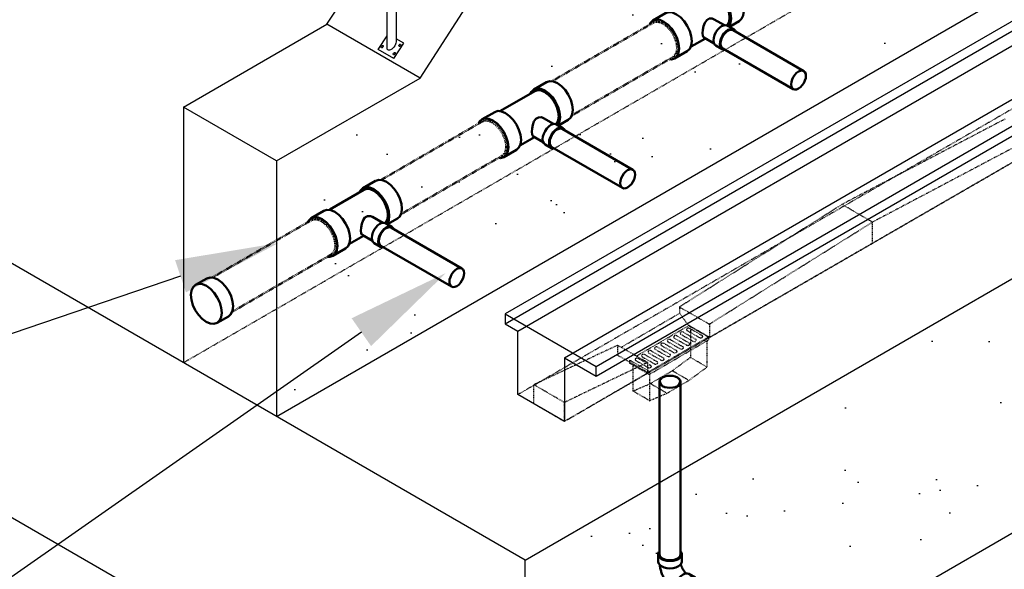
# Model space of a CAD drawing. Header units: inches. Extents: x -17970 to 20481, y 167 to 1796.
# Tile 12 of 29: x 1116 to 1281, y 651 to 743. Entities that reach past the tile are written whole.
import ezdxf
from ezdxf import colors
from ezdxf.entities.mleader import LeaderData, LeaderLine
from ezdxf.math import Vec2, Vec3

# ---------------------------------------------------------------- set-up
doc = ezdxf.new("R2010")
doc.units = ezdxf.units.IN
doc.header["$LTSCALE"] = 0.4
doc.header["$MEASUREMENT"] = 0
for name, pattern in [('Dash - 1_16_', [0.1875, 0.125, -0.0625]), ('Dot 1_32_', [0.03125, 0, -0.03125]), ('HIDDEN2', [0.1875, 0.125, -0.0625])]:
    doc.linetypes.add(name, pattern=pattern)
for name, color, linetype in [('G-ANNO-TTLB', 7, 'Continuous'), ('M-DETL-LIGHT', 1, 'Continuous'), ('P-PIPE', 3, 'Continuous'), ('S-ANNO-DIMS', 1, 'Continuous')]:
    doc.layers.add(name, color=color, linetype=linetype)
doc.layers.add('M-SECT-PATT', color=9, linetype='Continuous', lineweight=18, true_color=0x808080)
doc.styles.add('Annotative', font='romans.shx', dxfattribs={"width": 0.8, "height": 0.125})

# ---------------------------------------------------------------- blocks, each defined once
blk = doc.blocks.new('Plumbing_Joints_Spears_DWV_Tee_Reducing_Vent-Tee - P442-V27-DRAINAGE ISOMETRIC')
at = {"layer": 'P-PIPE', "color": 90, "lineweight": 50}
for p, q in [((2302.18, -613.9), (2300.05, -612.67)), ((2307.73, -617.49), (2302.01, -614.18)), ((2310.84, -618.9), (2308.72, -617.68)), ((2296.41, -618.99), (2298.05, -619.94)), ((2300.58, -618.69), (2298.87, -619.67)), ((2298.38, -619.75), (2297.32, -620.36)), ((2300.6, -622.71), (2302.33, -621.72)), ((2302.06, -621.87), (2304.42, -623.23)), ((2299.24, -623.7), (2300.3, -623.09)), ((2305.08, -623.99), (2307.2, -625.22))]:
    blk.add_line(p, q, dxfattribs=at)
for points in [[(2295.65, -617.32, 0), (2295.74, -616.5, 0), (2296, -615.63, 0), (2296.41, -614.78, 0), (2296.94, -614, 0), (2297.56, -613.34, 0), (2298.23, -612.85, 0), (2298.9, -612.57, 0), (2299.52, -612.51, 0), (2300.04, -612.67, 0)], [(2302.72, -614.56, 0), (2302.59, -614.28, 0), (2302.18, -613.9, 0), (2301.64, -613.73, 0), (2301.02, -613.79, 0), (2300.35, -614.08, 0), (2299.68, -614.56, 0), (2299.06, -615.22, 0), (2298.53, -616, 0), (2298.12, -616.86, 0), (2297.86, -617.72, 0), (2297.77, -618.54, 0)], [(2298.01, -618.41, 0), (2298.09, -617.66, 0), (2298.32, -616.87, 0), (2298.69, -616.1, 0), (2299.18, -615.39, 0), (2299.75, -614.79, 0), (2300.35, -614.35, 0), (2300.96, -614.09, 0), (2301.52, -614.03, 0), (2302.01, -614.18, 0)], [(2296.41, -618.99, 0), (2296, -618.61, 0), (2295.74, -618.04, 0), (2295.65, -617.32, 0)], [(2304.32, -622.32, 0), (2304.41, -621.5, 0), (2304.67, -620.64, 0), (2305.08, -619.78, 0), (2305.61, -619, 0), (2306.23, -618.35, 0), (2306.9, -617.86, 0), (2307.57, -617.57, 0), (2308.19, -617.51, 0), (2308.72, -617.68, 0)], [(2297.77, -618.54, 0), (2297.86, -619.26, 0), (2298.14, -619.89, 0)], [(2298.41, -619.74, 0), (2298.32, -619.58, 0), (2298.09, -619.06, 0), (2298.01, -618.41, 0)], [(2300.58, -618.69, 0), (2300.92, -618.56, 0), (2301.4, -618.57, 0), (2301.84, -618.82, 0), (2302.16, -619.27, 0), (2302.37, -619.84, 0), (2302.48, -620.45, 0), (2302.52, -621.01, 0)], [(2311.37, -619.54, 0), (2311.25, -619.28, 0), (2310.84, -618.9, 0), (2310.31, -618.74, 0), (2309.69, -618.8, 0), (2309.02, -619.08, 0), (2308.35, -619.57, 0), (2307.73, -620.23, 0), (2307.2, -621.01, 0), (2306.79, -621.86, 0), (2306.53, -622.73, 0), (2306.44, -623.55, 0)], [(2299.64, -622.82, 0), (2299.6, -622.38, 0), (2299.46, -621.93, 0), (2299.24, -621.48, 0), (2298.96, -621.06, 0), (2298.63, -620.72, 0), (2298.28, -620.46, 0), (2297.93, -620.31, 0), (2297.6, -620.28, 0), (2297.32, -620.36, 0), (2297.1, -620.57, 0), (2297.02, -620.74, 0)], [(2298.38, -619.75, 0), (2298.66, -619.67, 0), (2298.99, -619.7, 0), (2299.34, -619.85, 0), (2299.69, -620.1, 0), (2300.02, -620.45, 0), (2300.3, -620.86, 0), (2300.52, -621.31, 0), (2300.66, -621.77, 0), (2300.7, -622.21, 0)], [(2300.7, -622.21, 0), (2300.66, -622.59, 0), (2300.52, -622.89, 0), (2300.3, -623.09, 0)], [(2302.52, -621.01, 0), (2302.48, -621.44, 0), (2302.37, -621.69, 0), (2302.33, -621.72, 0)], [(2305.08, -623.99, 0), (2304.67, -623.61, 0), (2304.41, -623.04, 0), (2304.32, -622.32, 0)], [(2298.72, -623.76, 0), (2298.96, -623.79, 0), (2299.24, -623.7, 0), (2299.46, -623.5, 0), (2299.6, -623.2, 0), (2299.64, -622.82, 0)], [(2306.44, -623.55, 0), (2306.53, -624.27, 0), (2306.79, -624.84, 0), (2307.2, -625.22, 0), (2307.73, -625.38, 0), (2307.98, -625.36, 0)]]:
    blk.add_polyline3d(points, dxfattribs=at)
blk = doc.blocks.new('Bend - PVC - Sch 40 - DWV_USACE - Standard-V30-DRAINAGE ISOMETRIC')
at = {"layer": 'P-PIPE', "color": 90, "lineweight": 50}
for p, q in [((1286.15, -165.68), (1286.15, -166.91)), ((1290.11, -166.91), (1290.11, -165.68)), ((1284.96, -168.98), (1283.9, -169.6)), ((1285.91, -173.01), (1286.97, -172.39))]:
    blk.add_line(p, q, dxfattribs=at)
for points in [[(1286.3, -165.28, 0), (1286.22, -165.38, 0), (1286.15, -165.68, 0), (1286.22, -165.98, 0), (1286.42, -166.25, 0), (1286.73, -166.49, 0)], [(1286.73, -166.49, 0), (1287.14, -166.67, 0), (1287.62, -166.78, 0), (1288.13, -166.82, 0), (1288.64, -166.78, 0), (1289.12, -166.67, 0), (1289.53, -166.49, 0), (1289.85, -166.25, 0), (1290.04, -165.98, 0), (1290.11, -165.68, 0), (1290.04, -165.38, 0), (1289.97, -165.28, 0)], [(1286.32, -167.35, 0), (1286.3, -167.41, 0), (1286.28, -167.48, 0), (1286.26, -167.55, 0), (1286.24, -167.63, 0), (1286.21, -167.7, 0), (1286.18, -167.77, 0), (1286.15, -167.85, 0), (1286.12, -167.92, 0), (1286.08, -167.99, 0), (1286.04, -168.07, 0), (1286, -168.14, 0), (1285.96, -168.21, 0), (1285.92, -168.28, 0), (1285.87, -168.35, 0), (1285.83, -168.42, 0), (1285.78, -168.49, 0), (1285.73, -168.56, 0), (1285.68, -168.62, 0), (1285.63, -168.68, 0), (1285.58, -168.74, 0), (1285.53, -168.79, 0), (1285.48, -168.85, 0), (1285.43, -168.89, 0), (1285.42, -168.9, 0)], [(1286.73, -167.71, 0), (1286.42, -167.48, 0), (1286.22, -167.2, 0), (1286.15, -166.91, 0)], [(1290.11, -166.91, 0), (1290.04, -167.2, 0), (1289.85, -167.48, 0), (1289.53, -167.71, 0), (1289.12, -167.89, 0), (1288.64, -168.01, 0), (1288.13, -168.05, 0), (1287.62, -168.01, 0), (1287.14, -167.89, 0), (1286.73, -167.71, 0)], [(1289.85, -167.48, 0), (1289.84, -167.55, 0), (1289.82, -167.71, 0), (1289.79, -167.87, 0), (1289.76, -168.03, 0), (1289.72, -168.18, 0), (1289.68, -168.34, 0), (1289.63, -168.5, 0), (1289.59, -168.65, 0), (1289.53, -168.8, 0), (1289.48, -168.96, 0), (1289.42, -169.11, 0), (1289.35, -169.26, 0), (1289.28, -169.41, 0), (1289.21, -169.56, 0), (1289.14, -169.7, 0), (1289.06, -169.85, 0), (1288.98, -169.99, 0), (1288.89, -170.13, 0), (1288.8, -170.27, 0), (1288.71, -170.4, 0), (1288.62, -170.54, 0), (1288.52, -170.67, 0), (1288.42, -170.8, 0), (1288.32, -170.93, 0), (1288.21, -171.05, 0), (1288.1, -171.17, 0), (1287.99, -171.29, 0), (1287.88, -171.4, 0), (1287.76, -171.51, 0), (1287.64, -171.62, 0), (1287.51, -171.73, 0), (1287.39, -171.83, 0), (1287.33, -171.87, 0)], [(1284.89, -169.7, 0), (1284.53, -169.55, 0), (1284.19, -169.51, 0), (1283.91, -169.6, 0), (1283.69, -169.8, 0), (1283.6, -170, 0)], [(1284.96, -168.98, 0), (1284.97, -168.97, 0), (1285.25, -168.89, 0), (1285.59, -168.92, 0), (1285.95, -169.08, 0)], [(1285.95, -169.08, 0), (1286.31, -169.34, 0), (1286.65, -169.69, 0), (1286.95, -170.12, 0), (1287.17, -170.58, 0), (1287.31, -171.05, 0), (1287.37, -171.49, 0), (1287.32, -171.88, 0), (1287.19, -172.19, 0), (1286.97, -172.39, 0)], [(1285.44, -173.09, 0), (1285.62, -173.1, 0), (1285.91, -173.02, 0), (1286.13, -172.81, 0), (1286.26, -172.5, 0), (1286.31, -172.12, 0), (1286.25, -171.67, 0), (1286.11, -171.2, 0), (1285.89, -170.74, 0), (1285.59, -170.32, 0), (1285.25, -169.96, 0), (1284.89, -169.7, 0)]]:
    blk.add_polyline3d(points, dxfattribs=at)
for centre, start, end in [((1287.17, -166.17), 126.6849, 134.3783), ((1289.1, -166.17), 45.6217, 53.3151)]:
    blk.add_arc(centre, 1.24, start, end, dxfattribs=at)
blk = doc.blocks.new('ALTERNATE ISOMETRIC')
at = {"layer": 'M-SECT-PATT', "lineweight": -3}
h = blk.add_hatch(dxfattribs=at)
h.set_pattern_fill('AR-SAND', color=256, scale=12)
h.paths.add_polyline_path([(1848.87, 984.33), (1848.87, 1026.84), (1200.87, 652.71), (1200.87, 610.21)])
h = blk.add_hatch(dxfattribs=at)
h.set_pattern_fill('AR-SAND', color=256, scale=12)
h.paths.add_polyline_path([(1159.3, 676.71), (1159.3, 719.44), (1183.3, 733.29), (1213.3, 779.63), (1213.3, 907.04), (1215.9, 905.54), (1215.9, 904.18), (1217.75, 903.11), (1220.11, 903.11), (1231.85, 896.33), (1231.85, 894.97), (1233.71, 893.9), (1236.06, 893.9), (1241.58, 890.71), (1241.58, 889.83), (1243.66, 888.62), (1245.74, 889.83), (1245.74, 890.71), (1248.63, 892.38), (1250.98, 892.38), (1252.84, 893.45), (1252.84, 894.81), (1264.58, 901.59), (1266.94, 901.59), (1268.79, 902.66), (1268.79, 904.02), (1280.54, 910.8), (1282.89, 910.8), (1284.74, 911.87), (1284.74, 913.23), (1296.49, 920.01), (1298.84, 920.01), (1300.7, 921.08), (1300.7, 922.44), (1312.44, 929.22), (1314.8, 929.22), (1316.65, 930.29), (1316.65, 931.65), (1328.4, 938.43), (1330.75, 938.43), (1332.61, 939.5), (1332.61, 940.86), (1344.35, 947.64), (1346.7, 947.64), (1348.56, 948.71), (1348.56, 950.07), (1360.3, 956.86), (1362.66, 956.86), (1364.51, 957.93), (1364.51, 959.28), (1376.26, 966.07), (1378.61, 966.07), (1380.47, 967.14), (1380.47, 968.5), (1392.21, 975.28), (1394.57, 975.28), (1396.42, 976.35), (1396.42, 977.71), (1407.9, 984.33), (1407.9, 817.24), (1404.9, 815.51), (1402.3, 817.01), (1319.76, 769.36), (1319.76, 853.36), (1299.76, 841.81), (1299.76, 757.81)])
at = {"layer": 'M-DETL-LIGHT', "linetype": 'HIDDEN2'}
for p, q in [((1281.19, 726.45), (1253.87, 712.17)), ((1286.21, 723.58), (1258.97, 709.2)), ((1231.73, 689.96), (1286.46, 721.56)), ((1226.7, 695.05), (1253.87, 712.17)), ((1258.97, 709.2), (1253.87, 712.17)), ((1231.73, 692.18), (1258.97, 709.2)), ((1258.97, 705.69), (1258.97, 709.2)), ((1216.95, 688.29), (1226.7, 693.97)), ((1226.7, 695), (1226.7, 693.97)), ((1226.7, 695), (1231.73, 692.13)), ((1228.21, 691.91), (1226.7, 693.97)), ((1219.5, 686.83), (1228.22, 691.91)), ((1228.14, 692.01), (1231.73, 689.96)), ((1228.21, 691.91), (1231.53, 690.01)), ((1231.73, 692.13), (1231.73, 689.96)), ((1226.27, 690.18), (1228.3, 689.02)), ((1226.91, 690.45), (1228.96, 689.28)), ((1227.34, 690.8), (1229.37, 689.64)), ((1227.98, 691.08), (1230.03, 689.91)), ((1228.42, 691.43), (1230.45, 690.27)), ((1228.51, 691.35), (1228.51, 686.59)), ((1216.34, 688.63), (1202.33, 682.03)), ((1216.34, 688.63), (1216.34, 686.96)), ((1216.34, 688.63), (1221.36, 685.76)), ((1221.65, 684.25), (1231.53, 690.01)), ((1221.65, 683.75), (1231.53, 689.51)), ((1223.69, 688.57), (1225.74, 687.4)), ((1224.12, 688.93), (1226.15, 687.77)), ((1224.76, 689.2), (1226.81, 688.03)), ((1225.2, 689.55), (1227.22, 688.39)), ((1225.83, 689.82), (1227.88, 688.65)), ((1231.29, 689.37), (1231.29, 684.97)), ((1231.53, 690.01), (1231.53, 689.51)), ((1216.34, 686.96), (1221.36, 684.09)), ((1220.9, 687.05), (1222.93, 685.89)), ((1221.54, 687.32), (1223.59, 686.15)), ((1221.97, 687.67), (1224, 686.51)), ((1222.61, 687.95), (1224.66, 686.77)), ((1223.05, 688.3), (1225.08, 687.14)), ((1221.36, 685.76), (1207.43, 679.06)), ((1218.33, 686.15), (1221.65, 684.25)), ((1218.33, 686.15), (1218.33, 685.65)), ((1218.33, 685.65), (1221.65, 683.75)), ((1218.9, 685.32), (1218.9, 680.98)), ((1219.39, 686.07), (1221.44, 684.9)), ((1219.83, 686.42), (1221.85, 685.26)), ((1220.46, 686.69), (1222.51, 685.52)), ((1221.36, 685.76), (1221.36, 684.09)), ((1225.48, 684.36), (1228.51, 686.59)), ((1231.29, 684.97), (1228.51, 686.59)), ((1207.43, 675.88), (1221.72, 684.21)), ((1221.65, 684.25), (1221.65, 683.75)), ((1221.68, 683.77), (1221.68, 679.36)), ((1221.8, 682.21), (1225.48, 684.36)), ((1228.26, 682.74), (1225.48, 684.36)), ((1228.26, 682.74), (1231.29, 684.97)), ((1207.43, 679.06), (1202.33, 682.03)), ((1202.33, 678.85), (1202.33, 682.03)), ((1218.9, 680.98), (1221.8, 682.21)), ((1224.58, 680.6), (1221.8, 682.21)), ((1224.58, 680.6), (1228.26, 682.74)), ((1221.68, 679.36), (1218.9, 680.98)), ((1221.68, 679.36), (1224.58, 680.6)), ((1207.43, 675.88), (1202.33, 678.85)), ((1207.43, 675.88), (1207.43, 679.06))]:
    blk.add_line(p, q, dxfattribs=at)
for centre, start_param, end_param in [((1226.07, 689.99), 4.095331, 7.203451), ((1227.15, 690.62), 4.095331, 7.203451), ((1228.22, 691.24), 4.095331, 7.203451), ((1230.22, 690.1), 0.920266, 4.095331), ((1223.92, 688.74), 4.095331, 7.203451), ((1225, 689.36), 4.095331, 7.203451), ((1228.07, 688.85), 0.920266, 4.095331), ((1229.14, 689.47), 0.920266, 4.095331), ((1220.7, 686.86), 4.095331, 7.203451), ((1221.78, 687.49), 4.095331, 7.203451), ((1222.85, 688.11), 4.095331, 7.203451), ((1224.85, 686.97), 0.920266, 4.095331), ((1225.92, 687.6), 0.920266, 4.095331), ((1227, 688.22), 0.920266, 4.095331), ((1219.63, 686.23), 4.095331, 7.203451), ((1221.63, 685.09), 0.920266, 4.095331), ((1222.7, 685.72), 0.920266, 4.095331), ((1223.77, 686.34), 0.920266, 4.095331)]:
    blk.add_ellipse(centre, major_axis=(-0.355, 0.042), ratio=0.675017, start_param=start_param, end_param=end_param, dxfattribs=at)
at = {"layer": 'M-DETL-LIGHT', "linetype": 'HIDDEN2', "extrusion": (0, 0, -1)}
blk.add_ellipse((1225.1, 682.51), major_axis=(-1.6, 0), ratio=0.6329, start_param=0, end_param=3.141593, dxfattribs=at)
at = {"layer": 'M-DETL-LIGHT'}
blk.add_ellipse((1225.1, 682.51), major_axis=(-1.6, 0), ratio=0.6329, start_param=0, end_param=3.141593, dxfattribs=at)
at = {"layer": 'M-SECT-PATT', "lineweight": -3}
for p, q in [((1200.87, 652.71), (1848.87, 1026.84)), ((1200.87, 610.21), (1848.87, 984.33)), ((1561.3, 903.87), (1197.54, 693.85)), ((1197.54, 692.23), (1561.3, 902.24)), ((1199.65, 690.99), (1563.42, 901.02)), ((1207.45, 686.51), (1571.2, 896.53)), ((1212.74, 685.08), (1576.51, 895.1)), ((1212.75, 683.45), (1576.51, 893.47)), ((1159.3, 676.71), (1384.3, 806.62)), ((1183.3, 733.29), (1213.3, 779.63)), ((1177.78, 738.26), (1177.78, 776.45)), ((1179.28, 776), (1179.28, 739.26)), ((1167.71, 742.29), (1177.78, 757.6)), ((1143.71, 728.44), (1167.71, 742.29)), ((1183.3, 733.29), (1167.71, 742.29)), ((1176.29, 738.07), (1177.78, 740.37)), ((1180.57, 739.1), (1179.28, 739.84)), ((1178.92, 736.55), (1176.29, 738.07)), ((1178.92, 736.55), (1180.57, 739.1)), ((1159.3, 719.44), (1183.3, 733.29)), ((1143.71, 728.44), (1143.71, 685.71)), ((1159.3, 719.44), (1143.71, 728.44)), ((1159.3, 719.44), (1159.3, 676.71)), ((1200.87, 652.71), (1107.34, 706.71)), ((1197.54, 693.85), (1212.75, 685.08)), ((1197.54, 693.85), (1197.54, 692.22)), ((1197.54, 692.22), (1199.65, 691)), ((1199.65, 680.37), (1199.65, 691)), ((1207.43, 686.5), (1207.43, 675.88)), ((1207.43, 686.5), (1212.73, 683.44)), ((1212.75, 683.44), (1212.75, 685.08)), ((1207.43, 675.88), (1199.65, 680.37)), ((1200.87, 610.21), (1107.34, 664.21)), ((1200.87, 610.21), (1200.87, 652.71))]:
    blk.add_line(p, q, dxfattribs=at)
at = {"layer": 'M-SECT-PATT', "linetype": 'HIDDEN2', "lineweight": -3}
for p, q in [((1579.93, 899.93), (1199.65, 680.38)), ((1587.71, 895.44), (1207.43, 675.88)), ((1143.71, 685.71), (1370.32, 816.55))]:
    blk.add_line(p, q, dxfattribs=at)
at = {"layer": 'M-SECT-PATT', "lineweight": -3}
for centre in [(1176.97, 738.52), (1179.89, 738.77), (1178.98, 737.36)]:
    blk.add_ellipse(centre, major_axis=(-0.122, -0.188), ratio=0.57735, dxfattribs=at)
at = {"layer": 'M-SECT-PATT', "lineweight": -3, "extrusion": (0, 0, -1)}
blk.add_ellipse((1178.53, 738.79), major_axis=(0.638, 0.803), ratio=0.492195, start_param=0.504695, end_param=3.711376, dxfattribs=at)
at = {"layer": 'P-PIPE', "color": 90, "linetype": 'Dash - 1_16_', "lineweight": 50}
for p, q in [((1205.37, 732.77), (1222.24, 742.5)), ((1225.61, 736.8), (1208.7, 727.04)), ((1176.73, 716.23), (1193.72, 726.04)), ((1197.06, 720.32), (1180.05, 710.5)), ((1148.48, 699.92), (1165.14, 709.54)), ((1168.47, 703.81), (1151.81, 694.19))]:
    blk.add_line(p, q, dxfattribs=at)
at = {"layer": 'P-PIPE', "color": 90, "lineweight": 50}
for p, q in [((1235.68, 741.28), (1247.48, 734.46)), ((1245.73, 731.43), (1233.93, 738.25)), ((1207.09, 724.77), (1218.89, 717.96)), ((1217.14, 714.93), (1205.34, 721.74)), ((1178.5, 708.27), (1190.3, 701.45)), ((1188.55, 698.42), (1176.75, 705.23)), ((1147.63, 699.79), (1145.73, 698.71)), ((1151.23, 693.45), (1149.34, 692.38)), ((1223.35, 653.7), (1223.35, 682.51)), ((1226.85, 682.51), (1226.85, 653.7))]:
    blk.add_line(p, q, dxfattribs=at)
at = {"layer": 'P-PIPE', "color": 90, "linetype": 'Dot 1_32_', "lineweight": 50}
for points in [[(1223.95, 742.38, 0), (1223.35, 742.64, 0), (1222.78, 742.69, 0), (1222.31, 742.55, 0)], [(1226.3, 738.32, 0), (1226.22, 739.07, 0), (1225.98, 739.85, 0), (1225.61, 740.63, 0), (1225.13, 741.34, 0), (1224.56, 741.94, 0), (1223.95, 742.38, 0)], [(1225.67, 736.86, 0), (1225.98, 737.15, 0), (1226.22, 737.67, 0), (1226.3, 738.32, 0)], [(1204.14, 730.94, 0), (1204.75, 730.49, 0), (1205.32, 729.9, 0), (1205.8, 729.19, 0), (1206.17, 728.41, 0), (1206.41, 727.63, 0), (1206.49, 726.88, 0)], [(1195.37, 725.87, 0), (1194.76, 726.13, 0), (1194.2, 726.19, 0), (1193.72, 726.04, 0)], [(1197.71, 721.82, 0), (1197.63, 722.56, 0), (1197.4, 723.35, 0), (1197.02, 724.12, 0), (1196.54, 724.83, 0), (1195.97, 725.43, 0), (1195.37, 725.87, 0)], [(1197.08, 720.35, 0), (1197.4, 720.64, 0), (1197.63, 721.16, 0), (1197.71, 721.82, 0)], [(1175.56, 714.43, 0), (1176.16, 713.99, 0), (1176.73, 713.39, 0), (1177.21, 712.68, 0), (1177.59, 711.91, 0), (1177.82, 711.12, 0), (1177.9, 710.37, 0)], [(1166.78, 709.37, 0), (1166.17, 709.63, 0), (1165.61, 709.68, 0), (1165.14, 709.54, 0)], [(1169.12, 705.31, 0), (1169.04, 706.06, 0), (1168.81, 706.84, 0), (1168.43, 707.62, 0), (1167.95, 708.33, 0), (1167.38, 708.93, 0), (1166.78, 709.37, 0)], [(1168.49, 703.85, 0), (1168.81, 704.14, 0), (1169.04, 704.66, 0), (1169.12, 705.31, 0)]]:
    blk.add_polyline3d(points, dxfattribs=at)
at = {"layer": 'P-PIPE', "color": 90, "lineweight": 50}
for points in [[(1235.68, 741.28, 0), (1235.42, 741.36, 0), (1235.12, 741.33, 0), (1234.8, 741.19, 0)], [(1234.8, 741.19, 0), (1234.48, 740.96, 0), (1234.19, 740.64, 0), (1233.93, 740.27, 0), (1233.73, 739.86, 0), (1233.61, 739.44, 0), (1233.57, 739.05, 0)], [(1233.57, 739.05, 0), (1233.61, 738.7, 0), (1233.73, 738.43, 0), (1233.93, 738.25, 0)], [(1245.37, 732.23, 0), (1245.41, 732.63, 0), (1245.53, 733.04, 0), (1245.73, 733.45, 0), (1245.99, 733.83, 0), (1246.29, 734.14, 0), (1246.61, 734.38, 0)], [(1246.61, 734.38, 0), (1246.93, 734.51, 0), (1247.22, 734.54, 0), (1247.48, 734.46, 0), (1247.68, 734.28, 0), (1247.8, 734.01, 0), (1247.84, 733.66, 0)], [(1247.84, 733.66, 0), (1247.8, 733.27, 0), (1247.68, 732.85, 0), (1247.48, 732.44, 0), (1247.22, 732.07, 0), (1246.93, 731.75, 0), (1246.61, 731.52, 0)], [(1246.61, 731.52, 0), (1246.29, 731.38, 0), (1245.99, 731.35, 0), (1245.73, 731.43, 0), (1245.53, 731.61, 0), (1245.41, 731.89, 0), (1245.37, 732.23, 0)], [(1207.09, 724.77, 0), (1206.84, 724.85, 0), (1206.54, 724.82, 0), (1206.22, 724.68, 0)], [(1206.22, 724.68, 0), (1205.9, 724.45, 0), (1205.6, 724.14, 0), (1205.34, 723.76, 0), (1205.14, 723.35, 0), (1205.02, 722.94, 0), (1204.98, 722.54, 0)], [(1204.98, 722.54, 0), (1205.02, 722.2, 0), (1205.14, 721.92, 0), (1205.34, 721.74, 0)], [(1216.78, 715.73, 0), (1216.82, 716.12, 0), (1216.95, 716.54, 0), (1217.14, 716.95, 0), (1217.4, 717.32, 0), (1217.7, 717.64, 0), (1218.02, 717.87, 0)], [(1218.02, 717.87, 0), (1218.34, 718.01, 0), (1218.64, 718.04, 0), (1218.89, 717.96, 0), (1219.09, 717.77, 0), (1219.21, 717.5, 0), (1219.26, 717.16, 0)], [(1219.26, 717.16, 0), (1219.21, 716.76, 0), (1219.09, 716.35, 0), (1218.89, 715.94, 0), (1218.64, 715.56, 0), (1218.34, 715.25, 0), (1218.02, 715.01, 0)], [(1218.02, 715.01, 0), (1217.7, 714.88, 0), (1217.4, 714.85, 0), (1217.14, 714.93, 0), (1216.95, 715.11, 0), (1216.82, 715.38, 0), (1216.78, 715.73, 0)], [(1178.5, 708.27, 0), (1178.25, 708.34, 0), (1177.95, 708.32, 0), (1177.63, 708.18, 0)], [(1177.63, 708.18, 0), (1177.31, 707.95, 0), (1177.01, 707.63, 0), (1176.75, 707.26, 0), (1176.56, 706.85, 0), (1176.43, 706.43, 0), (1176.39, 706.04, 0)], [(1176.39, 706.04, 0), (1176.43, 705.69, 0), (1176.56, 705.42, 0), (1176.75, 705.23, 0)], [(1188.19, 699.22, 0), (1188.23, 699.62, 0), (1188.36, 700.03, 0), (1188.55, 700.44, 0), (1188.81, 700.82, 0), (1189.11, 701.13, 0), (1189.43, 701.37, 0)], [(1189.43, 701.37, 0), (1189.75, 701.5, 0), (1190.05, 701.53, 0), (1190.3, 701.45, 0), (1190.5, 701.27, 0), (1190.63, 701, 0), (1190.67, 700.65, 0)], [(1190.67, 700.65, 0), (1190.63, 700.26, 0), (1190.5, 699.84, 0), (1190.3, 699.43, 0), (1190.05, 699.06, 0), (1189.75, 698.74, 0), (1189.43, 698.51, 0)], [(1147.56, 698.54, 0), (1146.89, 698.82, 0), (1146.27, 698.88, 0), (1145.73, 698.71, 0), (1145.32, 698.33, 0), (1145.05, 697.76, 0), (1144.96, 697.03, 0)], [(1150.11, 694.06, 0), (1150.03, 694.88, 0), (1149.78, 695.75, 0), (1149.37, 696.61, 0), (1148.84, 697.39, 0), (1148.23, 698.05, 0), (1147.56, 698.54, 0)], [(1149.46, 699.61, 0), (1148.79, 699.89, 0), (1148.16, 699.95, 0), (1147.63, 699.79, 0)], [(1152.01, 695.13, 0), (1151.92, 695.96, 0), (1151.67, 696.83, 0), (1151.27, 697.68, 0), (1150.74, 698.47, 0), (1150.12, 699.12, 0), (1149.46, 699.61, 0)], [(1189.43, 698.51, 0), (1189.11, 698.37, 0), (1188.81, 698.34, 0), (1188.55, 698.42, 0), (1188.36, 698.6, 0), (1188.23, 698.88, 0), (1188.19, 699.22, 0)], [(1144.96, 697.03, 0), (1145.04, 696.21, 0), (1145.29, 695.34, 0), (1145.69, 694.48, 0), (1146.22, 693.7, 0), (1146.84, 693.04, 0), (1147.51, 692.56, 0)], [(1151.23, 693.45, 0), (1151.65, 693.84, 0), (1151.91, 694.41, 0), (1152.01, 695.13, 0)], [(1147.51, 692.56, 0), (1148.17, 692.27, 0), (1148.8, 692.21, 0), (1149.34, 692.38, 0), (1149.75, 692.76, 0), (1150.01, 693.34, 0), (1150.11, 694.06, 0)], [(1223.86, 681.8, 0), (1223.58, 682.01, 0), (1223.4, 682.25, 0), (1223.35, 682.51, 0), (1223.4, 682.78, 0), (1223.58, 683.02, 0), (1223.86, 683.23, 0)], [(1223.86, 683.23, 0), (1224.22, 683.39, 0), (1224.64, 683.49, 0), (1225.1, 683.53, 0), (1225.55, 683.49, 0), (1225.97, 683.39, 0), (1226.33, 683.23, 0)], [(1226.33, 683.23, 0), (1226.61, 683.02, 0), (1226.79, 682.78, 0), (1226.85, 682.51, 0), (1226.79, 682.25, 0), (1226.61, 682.01, 0), (1226.33, 681.8, 0)], [(1226.33, 681.8, 0), (1225.97, 681.64, 0), (1225.55, 681.54, 0), (1225.1, 681.5, 0), (1224.64, 681.54, 0), (1224.22, 681.64, 0), (1223.86, 681.8, 0)], [(1223.35, 653.7, 0), (1223.4, 653.44, 0), (1223.58, 653.19, 0), (1223.86, 652.98, 0)], [(1223.86, 652.98, 0), (1224.22, 652.82, 0), (1224.64, 652.72, 0), (1225.1, 652.69, 0), (1225.55, 652.72, 0), (1225.97, 652.82, 0), (1226.33, 652.98, 0)], [(1226.33, 652.98, 0), (1226.61, 653.19, 0), (1226.79, 653.44, 0), (1226.85, 653.7, 0)]]:
    blk.add_polyline3d(points, dxfattribs=at)
at = {"layer": 'P-PIPE', "color": 90, "lineweight": 50, "xscale": -1}
for name, p in [('Plumbing_Joints_Spears_DWV_Tee_Reducing_Vent-Tee - P442-V27-DRAINAGE ISOMETRIC', (3533.08, 1361.79)), ('Plumbing_Joints_Spears_DWV_Tee_Reducing_Vent-Tee - P442-V27-DRAINAGE ISOMETRIC', (3504.5, 1345.29)), ('Plumbing_Joints_Spears_DWV_Tee_Reducing_Vent-Tee - P442-V27-DRAINAGE ISOMETRIC', (3475.91, 1328.78)), ('Bend - PVC - Sch 40 - DWV_USACE - Standard-V30-DRAINAGE ISOMETRIC', (2513.23, 819.38))]:
    blk.add_blockref(name, p, dxfattribs=at)
at = {"layer": 'S-ANNO-DIMS', "lineweight": -3}
ml = blk.add_multileader_mtext('Standard', dxfattribs=at)
ml.set_content('3" FLOOR DRAIN WITH TRAP GUARD', color=2, style='Annotative')
ml.set_leader_properties()
ml.build(insert=Vec2(0, 0))
ml.multileader.update_dxf_attribs({"dogleg_length": 0.36, "arrow_head_size": 17.28, "scale": 96})
ctx = ml.context
ctx.base_point, ctx.scale, ctx.char_height, ctx.arrow_head_size, ctx.landing_gap_size, ctx.plane_origin = Vec3(830, 737.73), 96, 12, 17.28, 8.64, Vec3(742.6, 779.38)
ctx.text_align_type = 2
notes = []
notes.append((ctx, [(1, (1, 1, 0), (1012.59, 737.73), (-1, 0), 34.56, [(1, [(1244.4, 830.35)], 0, [])])]))
ctx.mtext.insert, ctx.mtext.width, ctx.mtext.alignment, ctx.mtext.flow_direction = Vec3(969.39, 743.73), 135.1977, 3, 5
ml = blk.add_multileader_mtext('Standard', dxfattribs=at)
ml.set_content('6"%%C PERF.\\PFDN.^IDRAIN', color=2, style='Annotative')
ml.set_leader_properties()
ml.build(insert=Vec2(0, 0))
ml.multileader.update_dxf_attribs({"dogleg_length": 0.36, "arrow_head_size": 17.28, "scale": 96})
ctx = ml.context
ctx.base_point, ctx.scale, ctx.char_height, ctx.arrow_head_size, ctx.landing_gap_size, ctx.plane_origin = Vec3(875.65, 662.1), 96, 12, 17.28, 8.64, Vec3(749.57, 687.72)
ctx.text_align_type = 2
notes.append((ctx, [(1, (1, 1, 0), (1031.09, 662.1), (-1, 0), 52.67, [(0, [(1159.58, 705.71)], 0, [])])]))
ctx.mtext.insert, ctx.mtext.alignment, ctx.mtext.flow_direction = Vec3(969.78, 668.1), 3, 5
ml = blk.add_multileader_mtext('Standard', dxfattribs=at)
ml.set_content('3"%%C PVC WEEP DRAINS TERMINATED AT\\PHEAD WALL (TYP.)', color=2, style='Annotative')
ml.set_leader_properties()
ml.build(insert=Vec2(0, 0))
ml.multileader.update_dxf_attribs({"dogleg_length": 0.36, "arrow_head_size": 17.28, "scale": 96})
ctx = ml.context
ctx.base_point, ctx.scale, ctx.char_height, ctx.arrow_head_size, ctx.landing_gap_size, ctx.plane_origin = Vec3(795.73, 591.62), 96, 12, 17.28, 8.64, Vec3(749.45, 633.32)
ctx.text_align_type = 2
notes.append((ctx, [(1, (1, 1, 0), (1031.62, 591.62), (-1, 0), 52.67, [(0, [(1187.63, 700.71)], 0, [])])]))
ctx.mtext.insert, ctx.mtext.width, ctx.mtext.alignment, ctx.mtext.flow_direction = Vec3(970.31, 599.62), 173.2542, 3, 5
for ctx, leaders in notes:
    for number, flags, end, landing, length, lines in leaders:
        leader = LeaderData()
        leader.index, (leader.has_last_leader_line, leader.has_dogleg_vector, leader.attachment_direction) = number, flags
        leader.last_leader_point, leader.dogleg_vector, leader.dogleg_length = Vec3(end), Vec3(landing), length
        for number, points, colour, breaks in lines:
            line = LeaderLine()
            line.index, line.vertices, line.color, line.breaks = number, Vec3.list(points), colors.encode_raw_color(colour), breaks
            leader.lines.append(line)
        ctx.leaders.append(leader)

msp = doc.modelspace()

# ---------------------------------------------------------------- block references
at = {"layer": 'G-ANNO-TTLB'}
msp.add_blockref('ALTERNATE ISOMETRIC', (0, 0), dxfattribs=at)

doc.saveas('drawing.dxf')
